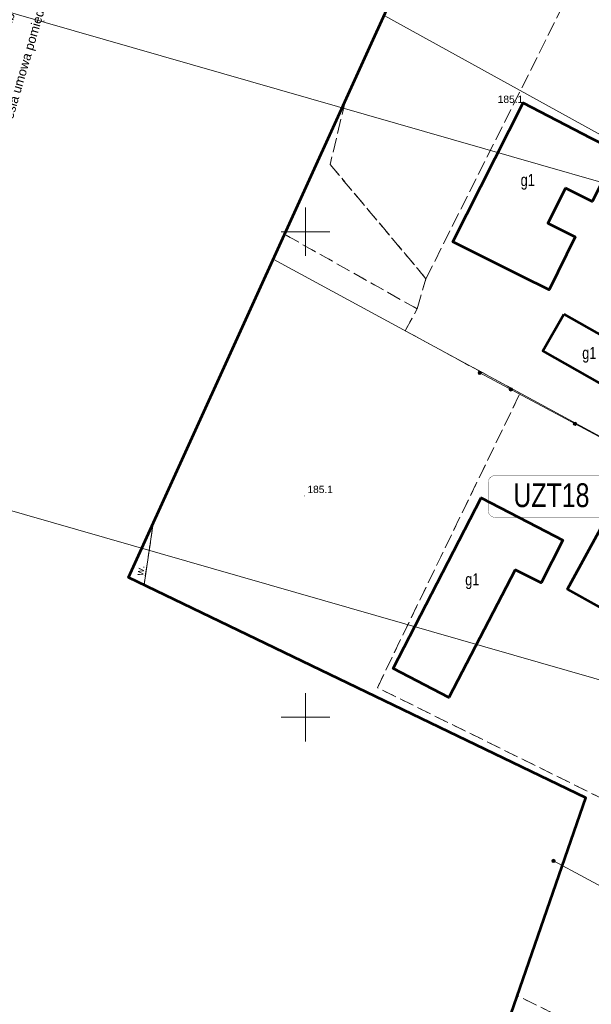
# Model space of a CAD drawing. Header units: metres. Extents: x 7482748 to 7484637, y 5684406 to 5687014.
# Tile 121 of 180: x 7483371 to 7483429, y 5686270 to 5686372. Entities that reach past the tile are written whole.
import ezdxf
from ezdxf.enums import TextEntityAlignment as Align
from ezdxf.lldxf.tags import DXFTag

# ---------------------------------------------------------------- set-up
doc = ezdxf.new("R2010")
doc.units = ezdxf.units.M
doc.header["$MEASUREMENT"] = 0
for name, pattern in [('1', [1.5, 1, -0.5]), ('l217_500', [2, 1.5, -0.5]), ('l218_500', [1, 0.5, -0.5])]:
    doc.linetypes.add(name, pattern=pattern)
for name, color, linetype, lineweight in [('_Dzialki', 7, 'Continuous', 0), ('_Kontury', 7, 'Continuous', 0), ('_Podzial_sekcyjny_krzyze', 7, '1', 13), ('_tabelka', 7, 'Continuous', 0), ('_Uzytki', 7, 'Continuous', 0), ('_Zakres2', 7, 'Continuous', 0), ('EGB_Budynek', 7, 'Continuous', 0), ('EGB_Budynek_opis', 7, 'Continuous', 0), ('KTOK05_01', 7, 'Continuous', 13), ('RTPW01_P', 7, 'Continuous', 0)]:
    doc.layers.add(name, color=color, linetype=linetype, lineweight=lineweight)
doc.layers.add('_ramki_nieplotowane', color=7, linetype='Continuous', lineweight=0, plot=False)
doc.layers.add('IS_Opisy_działek_Net', color=7, linetype='SOLID', true_color=0x000000)
doc.layers.add('IS_Węzeł_sieci_kanalizacyjnej_-_opisy', color=7, linetype='Continuous')
for name, color, linetype, lineweight, transparency in [('PTRW02_O', 7, 'Continuous', 13, 0.5), ('PTRW02_T', 7, 'Continuous', 13, 0.25), ('RTPW01_G', 7, 'Continuous', 13, 0.25)]:
    doc.layers.add(name, color=color, linetype=linetype, lineweight=lineweight, transparency=transparency)
doc.styles.get("Standard").update_dxf_attribs({"font": 'simplex.shx', "width": 0.75})
doc.styles.add('STYL_ARIAL', font='simplex.shx', dxfattribs={"width": 0.75, "oblique": 0.1})
doc.styles.add('Style-Arial', font='arial.ttf')
tags = doc.linetypes.add('SOLID', pattern=[10, 10, 0]).pattern_tags.tags
tags[6:7] = [DXFTag(74, 4), DXFTag(75, 0), DXFTag(340, '0'), DXFTag(46, 0.0), DXFTag(50, 0.0), DXFTag(44, 0.0), DXFTag(45, 0.0)]
tags[4:5] = [DXFTag(74, 4), DXFTag(75, 0), DXFTag(340, '0'), DXFTag(46, 0.0), DXFTag(50, 0.0), DXFTag(44, 0.0), DXFTag(45, 0.0)]

# ---------------------------------------------------------------- blocks, each defined once
blk = doc.blocks.new('RTPW01')
at = {"layer": 'RTPW01_P', "linetype": 'Continuous', "lineweight": 0}
h = blk.add_hatch(color=256, dxfattribs=at)
edge = h.paths.add_edge_path()
edge.add_arc((0, 0), 0.045, 0, 360)

msp = doc.modelspace()

# ---------------------------------------------------------------- hatches: boundary and pattern name
at = {"layer": 'KTOK05_01', "linetype": 'Continuous', "lineweight": 13}
h = msp.add_hatch(color=256, dxfattribs=at)
edge = h.paths.add_edge_path()
edge.add_arc((7483417.94, 5686335.47), 0.175, 0, 360)
h = msp.add_hatch(color=256, dxfattribs=at)
edge = h.paths.add_edge_path()
edge.add_arc((7483421.1413, 5686333.75736), 0.175, 0, 360)
h = msp.add_hatch(color=256, dxfattribs=at)
edge = h.paths.add_edge_path()
edge.add_arc((7483427.75442, 5686330.21947), 0.175, 0, 360)
h = msp.add_hatch(color=256, dxfattribs=at)
edge = h.paths.add_edge_path()
edge.add_arc((7483425.53, 5686285.21), 0.175, 0, 360)

# ---------------------------------------------------------------- linework, layer by layer
at = {"layer": '_Dzialki', "color": 96, "linetype": 'Continuous', "true_color": 0x008000, "flags": 128}
for points in [[(7483469.49, 5686338.41), (7483408.08, 5686372.27)], [(7483460.79, 5686312.41), (7483396.66, 5686347.16)]]:
    msp.add_lwpolyline(points, dxfattribs=at)
at = {"layer": '_Kontury', "color": 96, "linetype": 'l217_500', "true_color": 0x008000, "flags": 128}
for points in [[(7483412.4, 5686345.16), (7483429.61, 5686379.45)], [(7483404.11, 5686363.53), (7483402.53, 5686356.92)], [(7483402.53, 5686356.92), (7483412.4, 5686345.16)], [(7483411.5, 5686342.05), (7483397.83, 5686349.73)], [(7483411.5, 5686342.05), (7483412.4, 5686345.16)], [(7483410.27, 5686339.79), (7483411.5, 5686342.05)], [(7483422.1, 5686333.38), (7483410.27, 5686339.79)], [(7483407.39, 5686303.05), (7483422.1, 5686333.38)], [(7483384.31, 5686319.98), (7483383.36, 5686313.64)], [(7483450.54, 5686281.78), (7483407.39, 5686303.05)], [(7483443.43, 5686260.51), (7483421.82, 5686271.35)]]:
    msp.add_lwpolyline(points, dxfattribs=at)
at = {"layer": '_Podzial_sekcyjny_krzyze', "linetype": 'Continuous'}
for p, q in [((7483400, 5686347.5), (7483400, 5686352.5)), ((7483397.5, 5686350), (7483402.5, 5686350)), ((7483400, 5686297.5), (7483400, 5686302.5)), ((7483397.5, 5686300), (7483402.5, 5686300))]:
    msp.add_line(p, q, dxfattribs=at)
at = {"layer": '_ramki_nieplotowane', "color": 3, "linetype": 'Continuous', "lineweight": 0, "flags": 128}
for points in [[(7483284.2, 5686345.82), (7483569.66, 5686263.79), (7483685.79, 5686667.94), (7483400.34, 5686749.97), (7483284.2, 5686345.82)], [(7483208.98, 5685981.21), (7483494.44, 5685899.18), (7483610.57, 5686303.33), (7483325.11, 5686385.36), (7483208.98, 5685981.21)]]:
    msp.add_lwpolyline(points, close=True, dxfattribs=at)
at = {"layer": '_Uzytki', "color": 96, "linetype": 'l218_500', "true_color": 0x008000, "flags": 128}
for points in [[(7483412.4, 5686345.16), (7483402.53, 5686356.92)], [(7483411.5, 5686342.05), (7483397.83, 5686349.73)], [(7483411.5, 5686342.05), (7483412.4, 5686345.16)], [(7483410.27, 5686339.79), (7483411.5, 5686342.05)], [(7483422.1, 5686333.38), (7483410.27, 5686339.79)], [(7483407.39, 5686303.05), (7483422.1, 5686333.38)], [(7483384.31, 5686319.98), (7483383.36, 5686313.64)], [(7483450.54, 5686281.78), (7483407.39, 5686303.05)], [(7483443.43, 5686260.51), (7483421.82, 5686271.35)]]:
    msp.add_lwpolyline(points, dxfattribs=at)
at = {"layer": '_Zakres2', "color": 250, "linetype": 'Continuous', "lineweight": 53, "flags": 128}
msp.add_lwpolyline([(7483184.14, 5685878.01), (7483241.37, 5685938.75), (7483248.75, 5685949.36), (7483260.67, 5685965.96), (7483274.73, 5685985.88), (7483281.17, 5685996.23), (7483290.55, 5686008.54), (7483306.76, 5686030.22), (7483321.02, 5686047.8), (7483332, 5686065.31), (7483322.98, 5686103.07), (7483364.58, 5686185.88), (7483404.48, 5686221.3), (7483428.87, 5686291.72), (7483381.77, 5686314.4), (7483415.95, 5686389.59), (7483395.63, 5686411.08), (7483432.16, 5686488.03), (7483471.6, 5686531.78), (7483500.7, 5686585.49)], dxfattribs=at)
at = {"layer": 'EGB_Budynek', "color": 7, "linetype": 'Continuous', "lineweight": 53, "flags": 128}
for points in [[(7483426.76, 5686354.48), (7483424.96, 5686350.88), (7483427.78, 5686349.48), (7483425.07, 5686344.01), (7483422.24, 5686345.42), (7483415.17, 5686348.94), (7483422.42, 5686363.26), (7483429.34, 5686359.67), (7483432.11, 5686358.29), (7483429.53, 5686353.1), (7483426.76, 5686354.48)], [(7483426.61, 5686341.51), (7483434.99, 5686336.77), (7483432.83, 5686332.96), (7483424.43, 5686337.72), (7483426.61, 5686341.51)], [(7483421.58, 5686315.19), (7483414.76, 5686302.05), (7483409.01, 5686305.02), (7483418.07, 5686322.61), (7483423.84, 5686319.62), (7483426.5, 5686318.24), (7483424.25, 5686313.83), (7483421.58, 5686315.19)], [(7483430.96, 5686320.47), (7483441.41, 5686315.02), (7483440.01, 5686312.36), (7483432.95, 5686316.21), (7483430.3, 5686311.35), (7483426.96, 5686313.18), (7483429.21, 5686317.26), (7483430.96, 5686320.47)]]:
    msp.add_lwpolyline(points, dxfattribs=at)
at = {"layer": 'IS_Węzeł_sieci_kanalizacyjnej_-_opisy', "color": 18, "linetype": 'SOLID', "ltscale": 0.01, "true_color": 0x000000, "const_width": 0.03}
msp.add_lwpolyline([(7483419.53537, 5686320.5807), (7483434.13537, 5686320.5807, 0.414214), (7483434.85537, 5686321.3007), (7483434.85537, 5686324.1807, 0.414214), (7483434.13537, 5686324.9007), (7483419.53537, 5686324.9007, 0.414214), (7483418.81537, 5686324.1807), (7483418.81537, 5686321.3007, 0.414214), (7483419.53537, 5686320.5807)], format="xyb", dxfattribs=at)
at = {"layer": 'KTOK05_01', "linetype": 'Continuous', "lineweight": 13}
msp.add_line((7483460.82, 5686312.53), (7483417.94, 5686335.47), dxfattribs=at)
at = {"layer": 'KTOK05_01', "linetype": 'Continuous', "lineweight": 13, "flags": 128}
msp.add_lwpolyline([(7483449.97, 5686289.59), (7483452.02, 5686288.24), (7483452.54, 5686287.1), (7483448.07, 5686273.09), (7483438.29, 5686278.35), (7483425.53, 5686285.21)], dxfattribs=at)
at = {"layer": 'KTOK05_01', "linetype": 'Continuous', "lineweight": 13}
for centre in [(7483417.94, 5686335.47), (7483421.14, 5686333.76), (7483427.75, 5686330.22), (7483425.53, 5686285.21)]:
    msp.add_circle(centre, 0.175, dxfattribs=at)
at = {"layer": 'PTRW02_O', "linetype": 'Continuous', "lineweight": 13}
msp.add_line((7483383.36, 5686313.64), (7483384.31, 5686319.98), dxfattribs=at)

# ---------------------------------------------------------------- block references
at = {"layer": 'RTPW01_P', "linetype": 'Continuous', "lineweight": 0}
for p in [(7483422.41, 5686363.26), (7483399.89, 5686322.79)]:
    msp.add_blockref('RTPW01', p, dxfattribs=at)

# ---------------------------------------------------------------- texts
at = {"layer": '_tabelka', "color": 7, "linetype": 'Continuous', "lineweight": 0, "insert": (7483364.6, 5686337.5), "char_height": 0.94, "attachment_point": 7, "rotation": 73.7397953, "line_spacing_factor": 0.9, "style": 'Style-Arial'}
msp.add_mtext('Wykazane na niniejszej mapie granice nieruchomości wkreślono na podstawie \\Pewidencji gruntów.\\PNie wyklucza się istnienia w terenie innych nie wykazanych na mapie urządzeń\\Ppodziemnych, które nie były zgłoszone do inwentaryzacji lub nie zostały\\Podnalezione podczas wywiadu terenowego.\\PTreść, zakres oraz formę opracowania określa umowa pomiędzy\\Pzleceniodawcą a wykonawcą.', dxfattribs=at)
at = {"layer": 'EGB_Budynek_opis', "color": 7, "char_height": 1.25, "attachment_point": 7, "line_spacing_factor": 0.6, "style": 'STYL_ARIAL'}
for insert in [(7483422.15, 5686354.32), (7483428.49, 5686336.51), (7483416.44, 5686313.2)]:
    msp.add_mtext('\\fArial|b0|i0|c238238|p39;g1', dxfattribs=dict(at, insert=insert))
at = {"layer": 'IS_Opisy_działek_Net', "linetype": 'Continuous', "ltscale": 0.01, "insert": (7483426.61203, 5686335.0582), "char_height": 1.2888, "attachment_point": 9}
msp.add_mtext('\\fArial|b0|i0;', dxfattribs=at)
msp.add_mtext('\\fArial|b0|i0;', dxfattribs=at)
at = {"layer": 'IS_Węzeł_sieci_kanalizacyjnej_-_opisy', "color": 18, "linetype": 'SOLID', "ltscale": 0.01, "true_color": 0x000000, "insert": (7483429.23537, 5686321.6091), "char_height": 2.448, "attachment_point": 9}
msp.add_mtext('\\fArial|b0|i0;UZT18', dxfattribs=at)
at = {"layer": 'PTRW02_T', "linetype": 'Continuous', "lineweight": 13, "style": 'Style-Arial'}
msp.add_text('w.', height=0.75, rotation=79.94, dxfattribs=at).set_placement((7483382.97, 5686315.13), align=Align.MIDDLE_CENTER)
at = {"layer": 'RTPW01_G', "linetype": 'Continuous', "lineweight": 13, "style": 'Style-Arial'}
msp.add_text('185.1', height=0.75, dxfattribs=at).set_placement((7483422.41, 5686363.26), align=Align.RIGHT)
msp.add_text('185.1', height=0.75, dxfattribs=at).set_placement((7483400.19, 5686323.09))

doc.saveas('drawing.dxf')
